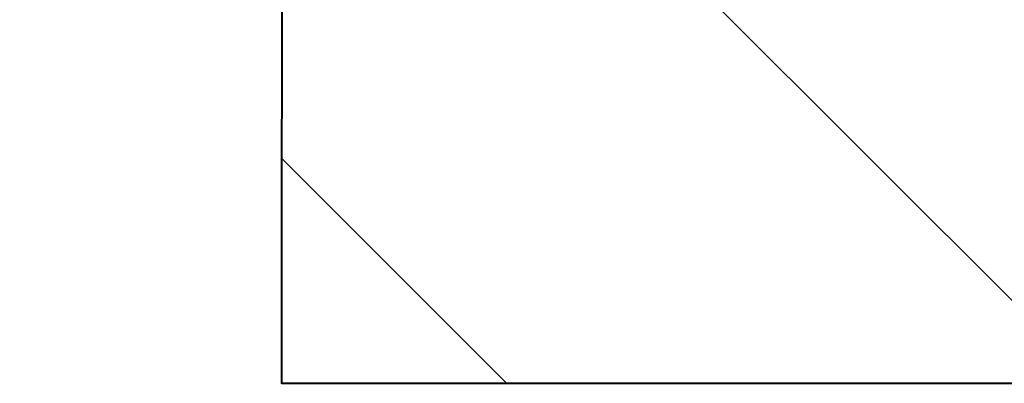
# Model space of a CAD drawing. Header units: metres. Extents: x -138 to 797, y -50 to 519.
# Tile 232 of 256: x 84.18 to 86.9, y 367.5 to 368.51. Entities that reach past the tile are written whole.
import ezdxf
from ezdxf.enums import TextEntityAlignment as Align

# ---------------------------------------------------------------- set-up
doc = ezdxf.new("R2010")
doc.units = ezdxf.units.M
doc.header["$MEASUREMENT"] = 0
for name, color, linetype, lineweight in [('B_ANNO_TEXT', 7, 'Continuous', 18), ('B_DETAIL', 7, 'Continuous', 18), ('B_DETAIL_OBJ', 7, 'Continuous', 40)]:
    doc.layers.add(name, color=color, linetype=linetype, lineweight=lineweight)
doc.styles.add('Annotative', font='calibri.ttf', dxfattribs={"height": 0.0625})

# ---------------------------------------------------------------- blocks, each defined once
blk = doc.blocks.new('*U5621')
at = {"layer": 'B_DETAIL'}
h = blk.add_hatch(dxfattribs=at)
h.set_pattern_fill('ANSI32', color=256, scale=4.592338, angle=90)
h.set_pattern_definition([(135, (238.645, 47.9562), (-1.217727, -1.217727), []), (135, (238.645, 48.768), (-1.217727, -1.217727), [])])
h.paths.add_polyline_path([(201.5441, 106.5058), (197.7325, 106.5058), (197.0085, 105.7754), (197.0085, 104.683), (197.1848, 104.5003), (198.1807, 104.5008, -0.901732), (199.4191, 104.7886), (200.1919, 102.5441, -1), (198.9833, 102.128), (198.852, 102.5094, 0.714138), (197.7332, 102.1256), (197.7325, 100.6626), (201.5441, 100.6626)])
at = {"layer": 'B_DETAIL_OBJ', "flags": 128}
blk.add_lwpolyline([(201.5441, 106.5058), (201.5441, 100.6626), (197.7325, 100.6626), (197.7332, 102.1256, -0.713683), (198.8515, 102.51)], format="xyb", dxfattribs=at)
at = {"layer": 'B_ANNO_TEXT', "style": 'Annotative'}
blk.add_attdef('DIM8', text='', height=1.5, dxfattribs=at).set_placement((182.277, 126.1044), align=Align.MIDDLE_CENTER)
blk.add_attdef('DIM10', text='', height=1.5, rotation=300, dxfattribs=at).set_placement((32.2459, 105.4056), align=Align.MIDDLE_CENTER)

msp = doc.modelspace()

# ---------------------------------------------------------------- block references
msp.add_blockref('*U5621', (-112.8286, 266.8387))

doc.saveas('drawing.dxf')
